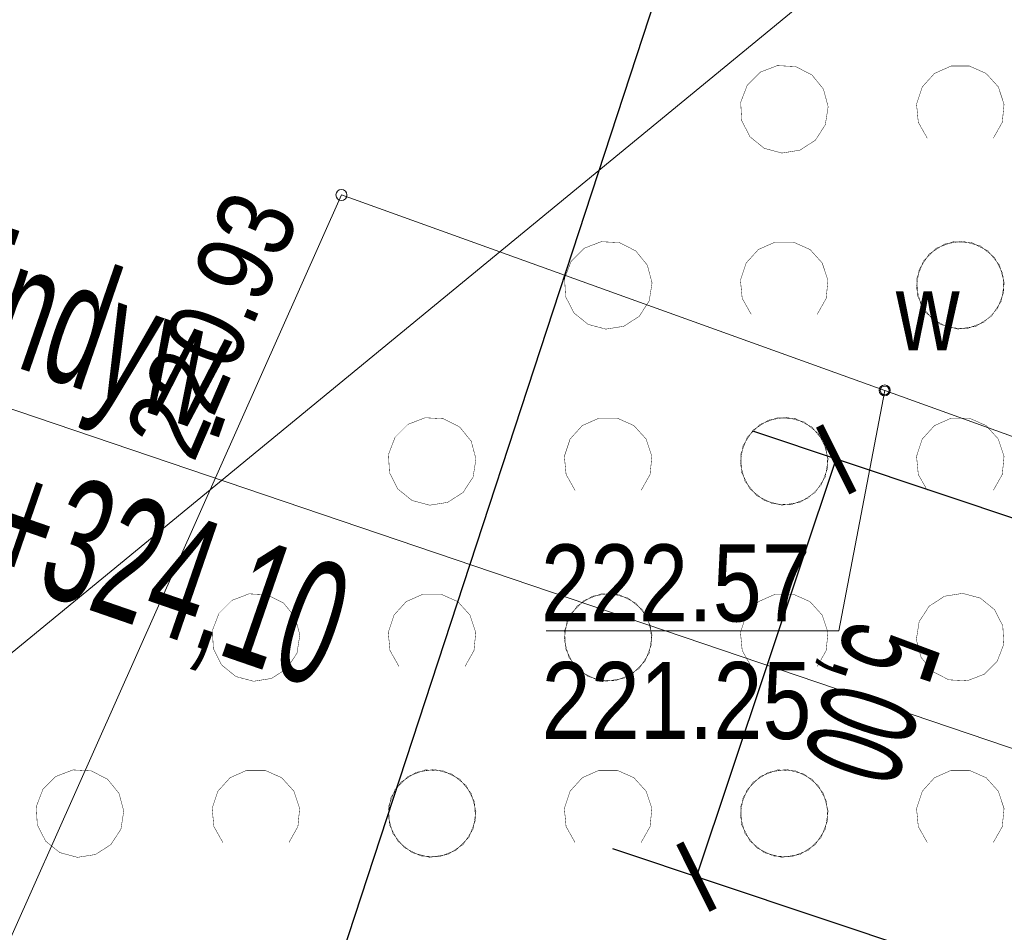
# Model space of a CAD drawing. Header units: metres. Extents: x 6599773 to 13199707, y 5688499 to 11377233.
# Tile 20 of 256: x 6599839 to 6599850, y 5688581 to 5688592. Entities that reach past the tile are written whole.
import ezdxf
from ezdxf.enums import TextEntityAlignment as Align

# ---------------------------------------------------------------- set-up
doc = ezdxf.new("R2010")
doc.units = ezdxf.units.M
doc.header["$MEASUREMENT"] = 0
doc.linetypes.add('1', pattern=[0])
doc.linetypes.add('UPW', pattern=[0])
doc.layers.get('0').update_dxf_attribs({"linetype": 'CONTINUOUS', "lineweight": 5})
doc.layers.get('Defpoints').update_dxf_attribs({"linetype": 'CONTINUOUS', "lineweight": 9})
for name, color, linetype, lineweight in [('_kolor chodnik', 50, '1', 0), ('_kolor zjazdy kostka', 7, '1', 0), ('_kolor ścieżka', 10, '1', 0), ('_opis zjazdy', 7, '1', 18), ('_opiszjazd', 7, '1', 20), ('AS_protokoly_graniczne', 140, 'CONTINUOUS', 30), ('OTZ_L_1', 7, 'CONTINUOUS', 5), ('UWWOA_T_2', 5, 'CONTINUOUS', 9), ('UWWOA_T_7', 5, 'CONTINUOUS', 9), ('UWWOC_T_0', 5, 'CONTINUOUS', 9), ('UWWPM_L_0', 5, 'UPW', 9)]:
    doc.layers.add(name, color=color, linetype=linetype, lineweight=lineweight)
doc.layers.add('_kolor jezdnia', color=7, linetype='1', lineweight=0, true_color=0x00dbdb)
doc.styles.add('opis', font='ARIALN.TTF', dxfattribs={"width": 0.7, "height": 1.1})
doc.styles.add('opis drzewa', font='ARIALN.TTF', dxfattribs={"width": 0.7, "height": 1.6})
doc.styles.add('STYL_ARIAL', font='ARIALN.TTF', dxfattribs={"width": 0.75, "oblique": 0.1})
doc.dimstyles.new('opi', dxfattribs={"dimtxt": 1.1, "dimasz": 0.6, "dimexe": 1, "dimexo": 1, "dimgap": 0.5, "dimtad": 1, "dimzin": 1, "dimtxsty": 'opis', "dimblk": 'ARCHTICK', "dimcen": 2.5, "dimadec": 3, "dimazin": 0, "dimtfac": 1, "dimtmove": 0, "dimatfit": 3, "dimfxl": 1, "dimarcsym": 0})
pattern_1 = [(45, (0, 0), (-0.1767766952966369, 0.1767766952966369), []), (135, (0, 0), (-0.1767766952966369, -0.1767766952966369), [])]

# ---------------------------------------------------------------- blocks, each defined once
blk = doc.blocks.new('_ArchTick')
at = {"color": 0, "linetype": 'ByBlock', "const_width": 0.15}
blk.add_lwpolyline([(-0.5, -0.5), (0.5, 0.5)], dxfattribs=at)
blk = doc.blocks.new('*D332')
at = {"layer": '_opis zjazdy', "color": 0, "lineweight": -2, "transparency": 16777216}
for p, q in [((6599851.097264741, 5688585.745496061), (6599847.60088286, 5688586.915804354)), ((6599846.962116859, 5688581.8569529), (6599848.549170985, 5688586.59839353)), ((6599849.510210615, 5688581.004055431), (6599846.013828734, 5688582.174363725))]:
    blk.add_line(p, q, dxfattribs=at)
at = {"layer": 'Defpoints', "color": 0, "transparency": 16777216}
for p in [(6599848.549170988, 5688586.598393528), (6599852.045552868, 5688585.428085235), (6599850.458498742, 5688580.686644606)]:
    blk.add_point(p, dxfattribs=at)
at = {"layer": '_opis zjazdy', "color": 0, "lineweight": -2, "transparency": 16777216, "xscale": 0.6, "yscale": 0.6, "zscale": 0.6}
for p, rotation in [((6599848.549170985, 5688586.59839353), 71.49358539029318), ((6599846.962116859, 5688581.8569529), 251.4935853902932)]:
    blk.add_blockref('_ArchTick', p, dxfattribs=dict(at, rotation=rotation))
at = {"layer": '_opis zjazdy', "color": 0, "transparency": 16777216, "insert": (6599848.856654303, 5688583.859143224), "char_height": 1.1, "attachment_point": 5, "rotation": 251.49358539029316, "style": 'opis'}
blk.add_mtext('5,00', dxfattribs=at)
blk = doc.blocks.new('621')
at = {"color": 0}
blk.add_circle((0, 0), 0.05, dxfattribs=at)
blk = doc.blocks.new('UGW')
at = {"linetype": 'Continuous'}
blk.add_circle((0, 0), 0.0625, dxfattribs=at)
blk = doc.blocks.new('2_OTZK')
at = {"color": 7, "const_width": 0.005000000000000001}
for points in [[(-0.6431084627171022, 0.6411612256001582), (-0.8175084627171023, 0.5279612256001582), (-1.022908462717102, 0.4954612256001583), (-1.223708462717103, 0.5492612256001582), (-1.385308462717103, 0.6800612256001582), (-1.479708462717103, 0.8653612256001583), (-1.490508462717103, 1.072961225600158), (-1.416008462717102, 1.267061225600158), (-1.269008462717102, 1.414061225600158), (-1.074908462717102, 1.488561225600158), (-0.8673084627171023, 1.477761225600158), (-0.6820084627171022, 1.383361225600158), (-0.5512084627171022, 1.221761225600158), (-0.4974084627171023, 1.020961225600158), (-0.5299084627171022, 0.8155612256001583), (-0.6431084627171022, 0.6411612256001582)], [(0.6282915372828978, 0.6640612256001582), (0.5264915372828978, 0.8442612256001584), (0.5063915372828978, 1.050261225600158), (0.5714915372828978, 1.246761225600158), (0.7104915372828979, 1.400161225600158), (0.8997915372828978, 1.483961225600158), (1.106791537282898, 1.483961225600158), (1.296091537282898, 1.400161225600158), (1.435091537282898, 1.246761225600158), (1.500191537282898, 1.050261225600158), (1.480091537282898, 0.8442612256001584), (1.378291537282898, 0.6640612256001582)], [(-1.372308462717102, -1.335238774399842), (-1.473808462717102, -1.154938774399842), (-1.493508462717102, -0.9491387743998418), (-1.428308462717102, -0.7528387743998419), (-1.289208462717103, -0.5997387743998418), (-1.100108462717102, -0.5160387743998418), (-0.8933084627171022, -0.5160387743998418), (-0.7042084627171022, -0.5997387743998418), (-0.5651084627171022, -0.7528387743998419), (-0.4999084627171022, -0.9491387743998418), (-0.5196084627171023, -1.154938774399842), (-0.6211084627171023, -1.335238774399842)], [(0.6496915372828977, -0.6516387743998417), (0.8240915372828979, -0.5384387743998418), (1.029491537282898, -0.5059387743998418), (1.230291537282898, -0.5597387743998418), (1.391891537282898, -0.6905387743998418), (1.486291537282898, -0.8758387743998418), (1.497091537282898, -1.083438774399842), (1.422591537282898, -1.277538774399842), (1.275591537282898, -1.424538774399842), (1.081491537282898, -1.499038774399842), (0.8738915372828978, -1.488238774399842), (0.6885915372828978, -1.393838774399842), (0.5577915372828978, -1.232238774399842), (0.5039915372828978, -1.031438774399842), (0.5364915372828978, -0.8260387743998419), (0.6496915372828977, -0.6516387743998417)]]:
    blk.add_lwpolyline(points, dxfattribs=at)

msp = doc.modelspace()

# ---------------------------------------------------------------- hatches: boundary and pattern name
at = {"layer": '_kolor chodnik'}
h = msp.add_hatch(dxfattribs=at)
h.set_pattern_fill('ANSI37', color=256, scale=2)
h.set_pattern_definition(pattern_1)
h.paths.add_polyline_path([(6599849.938171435, 5688542.085872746), (6599852.232147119, 5688548.938742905), (6599853.573135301, 5688548.489851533), (6599853.827082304, 5688549.248475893), (6599851.793849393, 5688549.929093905), (6599849.895278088, 5688548.982823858), (6599847.823506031, 5688542.793750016)])
edge = h.paths.add_edge_path()
edge.add_line((6600018.106075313, 5689087.454911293), (6600022.42781917, 5689091.229234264))
edge.add_line((6600022.42781917, 5689091.229234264), (6600020.233254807, 5689093.742094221))
edge.add_line((6600020.233254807, 5689093.742094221), (6600017.159471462, 5689091.057656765))
edge.add_arc((6600023.275194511, 5689085.3851404), 8.341433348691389, 137.1531559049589, 148.8016577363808)
edge.add_line((6600016.140105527, 5689089.706021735), (6600018.106075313, 5689087.454911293))
h.paths.add_polyline_path([(6600038.501784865, 5689187.592294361), (6600037.906968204, 5689187.700586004), (6600037.63829624, 5689186.224843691), (6600038.240083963, 5689186.115282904)])
h.paths.add_polyline_path([(6600069.098302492, 5689360.276020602), (6600068.321239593, 5689360.413462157), (6600068.064048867, 5689358.936495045), (6600068.836639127, 5689358.799546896)])
h.paths.add_polyline_path([(6600082.393785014, 5689362.950258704), (6600082.941124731, 5689366.103121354), (6600081.481377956, 5689366.361351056), (6600080.923159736, 5689363.210828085)])
h.paths.add_polyline_path([(6600074.022236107, 5689388.065861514), (6600072.983907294, 5689388.249860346), (6600072.723374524, 5689386.77253894), (6600073.760538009, 5689386.588865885)])
h.paths.add_polyline_path([(6600105.613104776, 5689486.405659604), (6600106.749499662, 5689489.711933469), (6600105.298891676, 5689490.233346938), (6600104.143487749, 5689486.917306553)], flags=17)
h.paths.add_polyline_path([(6600132.519778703, 5689678.737346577), (6600131.761827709, 5689678.896110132), (6600131.444670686, 5689677.429261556), (6600132.212256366, 5689677.269208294)])
h.paths.add_polyline_path([(6600156.649397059, 5689798.7449027), (6600156.48800471, 5689797.958860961), (6600157.450195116, 5689797.757316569), (6600157.615023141, 5689798.542205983)])
h.paths.add_polyline_path([(6600189.055358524, 5689948.643107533), (6600187.902868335, 5689948.884512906), (6600187.600024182, 5689947.417400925), (6600188.748131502, 5689947.176379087)])
edge = h.paths.add_edge_path()
edge.add_line((6600204.459383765, 5690032.969035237), (6600204.153258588, 5690031.227801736))
edge.add_arc((6600202.328347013, 5690027.299936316), 4.331100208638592, 41.85300125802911, 65.08011549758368, ccw=False)
edge.add_arc((6600032.90393149, 5690051.979071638), 174.020003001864, 352.8070218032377, 353.495463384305)
edge.add_arc((6600202.372679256, 5690027.343587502), 5.999999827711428, 55.12102442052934, 69.64815978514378)
edge = h.paths.add_edge_path()
edge.add_line((6600205.046027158, 5690040.265402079), (6600204.972740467, 5690038.483452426))
edge.add_arc((6600203.986269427, 5690044.401803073), 5.999999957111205, 279.4630688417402, 294.9140560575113)
edge.add_line((6600206.513819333, 5690038.960158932), (6600206.607027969, 5690041.030672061))
edge.add_arc((6600203.986269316, 5690044.401803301), 4.270000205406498, 284.3702444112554, 307.86193139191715, ccw=False)
edge = h.paths.add_edge_path()
edge.add_arc((6600203.547470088, 5690044.558759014), 6.446878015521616, 324.4350091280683, 356.2013368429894, ccw=False)
edge.add_arc((6600203.986269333, 5690044.401803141), 6.00000007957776, 323.2169970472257, 357.4193489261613)
h.paths.add_polyline_path([(6600208.910055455, 5690121.713696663), (6600208.146285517, 5690121.748120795), (6600207.125602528, 5690121.794124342), (6600209.971605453, 5690121.665851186)])
edge = h.paths.add_edge_path()
edge.add_line((6600238.769818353, 5690481.648294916), (6600240.338176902, 5690490.873746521))
edge.add_line((6600240.338176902, 5690490.873746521), (6600241.251295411, 5690510.829461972))
edge.add_line((6600241.251295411, 5690510.829461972), (6600239.524022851, 5690510.928942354))
edge.add_line((6600239.524022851, 5690510.928942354), (6600238.633343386, 5690491.167757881))
edge.add_line((6600238.633343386, 5690491.167757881), (6600234.579716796, 5690467.661262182))
edge.add_line((6600234.579716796, 5690467.661262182), (6600234.449796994, 5690464.966873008))
edge.add_arc((6600242.443669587, 5690464.607462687), 8.00194818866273, 177.4256738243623, 268.2543056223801)
edge.add_line((6600242.199903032, 5690456.609228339), (6600242.216657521, 5690457.359274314))
edge.add_line((6600242.216657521, 5690457.359274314), (6600242.305257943, 5690458.836738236))
edge.add_arc((6600242.444504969, 5690464.607952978), 5.772894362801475, 177.0298084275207, 268.6178439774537, ccw=False)
edge.add_line((6600236.679365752, 5690464.907083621), (6600236.951876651, 5690470.95443634))
edge.add_line((6600236.951876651, 5690470.95443634), (6600238.150786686, 5690478.210832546))
edge.add_line((6600238.150786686, 5690478.210832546), (6600238.769818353, 5690481.648294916))
h.paths.add_polyline_path([(6600238.769818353, 5690481.648294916), (6600238.150786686, 5690478.210832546), (6600239.670056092, 5690477.930590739), (6600240.266710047, 5690481.376366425)], flags=17)
edge = h.paths.add_edge_path()
edge.add_line((6600223.366500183, 5690460.339976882), (6600223.276803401, 5690457.948865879))
edge.add_arc((6600221.105749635, 5690465.64864014), 7.999999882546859, 285.7465040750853, 299.8464885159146)
edge.add_line((6600225.08717264, 5690458.709744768), (6600225.240084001, 5690461.623695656))
edge.add_arc((6600221.105749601, 5690465.648640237), 5.769999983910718, 293.06724420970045, 315.7681070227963, ccw=False)
edge = h.paths.add_edge_path()
edge.add_arc((6600220.025145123, 5690444.676291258), 5.77000016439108, 37.996647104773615, 59.94382588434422, ccw=False)
edge.add_line((6600224.572175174, 5690448.22839199), (6600224.817793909, 5690451.081798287))
edge.add_arc((6600220.025145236, 5690444.676291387), 7.999999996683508, 53.19588653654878, 68.15166733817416)
edge.add_line((6600223.00235276, 5690452.101669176), (6600222.91504296, 5690449.670427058))
edge = h.paths.add_edge_path()
edge.add_arc((6600221.105749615, 5690465.648640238), 7.999999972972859, 328.0222308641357, 357.0132597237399)
edge.add_line((6600229.094882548, 5690465.23180147), (6600229.218816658, 5690467.593604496))
edge.add_line((6600229.218816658, 5690467.593604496), (6600228.218919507, 5690467.645774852))
edge.add_line((6600228.218919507, 5690467.645774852), (6600227.891778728, 5690461.411918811))
h.paths.add_polyline_path([(6600200.980142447, 5690012.236744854), (6600202.31727834, 5690011.956662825), (6600202.522293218, 5690012.935421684), (6600201.182321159, 5690013.216097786)])
h.paths.add_polyline_path([(6600196.457878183, 5689983.98337835), (6600195.202332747, 5689984.246370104), (6600194.899091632, 5689982.777335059), (6600196.150355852, 5689982.515240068)])
edge = h.paths.add_edge_path()
edge.add_line((6600112.305909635, 5689517.99101877), (6600112.691041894, 5689519.807934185))
edge.add_line((6600112.691041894, 5689519.807934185), (6600113.245521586, 5689522.423769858))
edge.add_line((6600113.245521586, 5689522.423769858), (6600111.553124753, 5689522.782507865))
edge.add_line((6600111.553124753, 5689522.782507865), (6600107.405864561, 5689503.217226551))
edge.add_line((6600107.405864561, 5689503.217226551), (6600099.494506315, 5689480.361667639))
edge.add_line((6600099.494506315, 5689480.361667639), (6600099.182814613, 5689478.891218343))
edge.add_arc((6600107.008997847, 5689477.232359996), 8.000059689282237, 168.0325629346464, 257.7529108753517)
edge.add_line((6600105.311960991, 5689469.414366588), (6600105.784990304, 5689471.593619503))
edge.add_arc((6600107.008927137, 5689477.232314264), 5.769999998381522, 168.0321375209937, 257.7533362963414, ccw=False)
edge.add_line((6600101.364343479, 5689478.42879883), (6600101.647245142, 5689479.76342708))
edge.add_line((6600101.647245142, 5689479.76342708), (6600104.143487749, 5689486.917306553))
edge.add_line((6600104.143487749, 5689486.917306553), (6600105.298891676, 5689490.233346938))
edge.add_line((6600105.298891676, 5689490.233346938), (6600108.240043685, 5689498.809726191))
edge.add_line((6600108.240043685, 5689498.809726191), (6600112.305909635, 5689517.99101877))
h.paths.add_polyline_path([(6600136.009573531, 5689645.499114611), (6600138.333647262, 5689645.012304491), (6600138.661671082, 5689646.578318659), (6600134.869459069, 5689647.372651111)])
at = {"layer": '_kolor jezdnia'}
h = msp.add_hatch(dxfattribs=at)
h.set_pattern_fill('ANSI37', color=256, scale=2.2)
h.set_pattern_definition([(311.9999999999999, (0, 0), (0.2043648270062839, 0.1840109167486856), []), (41.99999999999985, (0, 0), (-0.1840109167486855, 0.2043648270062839), [])])
edge = h.paths.add_edge_path()
edge.add_line((6599833.066047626, 5688539.933393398), (6599850.649511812, 5688527.983462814))
edge.add_arc((6599857.337592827, 5688536.653968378), 10.95025544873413, 169.5012687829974, 232.3548431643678, ccw=False)
edge.add_arc((6599858.085851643, 5688536.618142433), 11.69295282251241, 162.2507788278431, 169.9967502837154, ccw=False)
edge.add_line((6599846.949484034, 5688540.182754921), (6599847.823506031, 5688542.793750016))
edge.add_line((6599847.823506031, 5688542.793750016), (6599849.895278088, 5688548.982823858))
edge.add_line((6599849.895278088, 5688548.982823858), (6599852.434748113, 5688556.56906746))
edge.add_line((6599852.434748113, 5688556.56906746), (6599928.48625871, 5688783.760284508))
edge.add_line((6599928.48625871, 5688783.760284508), (6599931.025728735, 5688791.34652811))
edge.add_line((6599931.025728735, 5688791.34652811), (6599996.657773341, 5688987.411326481))
edge.add_line((6599996.657773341, 5688987.411326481), (6599999.197243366, 5688994.997570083))
edge.add_line((6599999.197243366, 5688994.997570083), (6600021.930100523, 5689062.908193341))
edge.add_line((6600021.930100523, 5689062.908193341), (6600017.620224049, 5689067.371531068))
edge.add_line((6600017.620224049, 5689067.371531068), (6600016.714558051, 5689064.654078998))
edge.add_line((6600016.714558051, 5689064.654078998), (6600012.423620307, 5689051.835617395))
edge.add_line((6600012.423620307, 5689051.835617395), (6600009.884150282, 5689044.249373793))
edge.add_line((6600009.884150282, 5689044.249373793), (6599977.53516164, 5688947.612159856))
edge.add_line((6599977.53516164, 5688947.612159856), (6599974.995691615, 5688940.025916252))
edge.add_line((6599974.995691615, 5688940.025916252), (6599942.096912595, 5688841.746295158))
edge.add_line((6599942.096912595, 5688841.746295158), (6599939.557442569, 5688834.160051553))
edge.add_line((6599939.557442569, 5688834.160051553), (6599882.679288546, 5688664.246042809))
edge.add_line((6599882.679288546, 5688664.246042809), (6599880.139818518, 5688656.659799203))
edge.add_line((6599880.139818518, 5688656.659799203), (6599852.464543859, 5688573.984527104))
edge.add_line((6599852.464543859, 5688573.984527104), (6599842.470137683, 5688544.127903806))
edge.add_arc((6599835.706422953, 5688546.652910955), 7.219660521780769, 248.54809133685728, 339.52856074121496, ccw=False)
h.paths.add_polyline_path([(6600044.653202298, 5689172.271628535), (6600046.276244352, 5689181.431901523), (6600047.759199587, 5689189.801539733), (6600051.0603021, 5689208.432603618), (6600052.368792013, 5689215.817578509), (6600054.808584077, 5689229.587499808), (6600056.11707399, 5689236.972474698), (6600057.346666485, 5689243.912161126), (6600058.655146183, 5689251.297078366), (6600058.831439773, 5689252.292060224), (6600060.098987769, 5689259.445963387), (6600060.139929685, 5689259.677035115), (6600061.407468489, 5689266.830886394), (6600072.329030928, 5689328.470998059), (6600073.637511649, 5689335.855921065), (6600077.337304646, 5689356.73715072), (6600078.820259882, 5689365.106788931), (6600081.142794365, 5689378.214921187), (6600082.53851694, 5689386.092227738), (6600095.187867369, 5689457.483787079), (6600091.082877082, 5689465.8405575), (6600089.043088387, 5689454.328211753), (6600087.870641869, 5689447.711051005), (6600087.560133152, 5689445.958573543), (6600086.562151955, 5689440.326076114), (6600082.433200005, 5689417.022719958), (6600080.95024477, 5689408.65308175), (6600077.202698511, 5689387.502337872), (6600075.719743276, 5689379.132699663), (6600073.469199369, 5689366.430874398), (6600071.986244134, 5689358.061236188), (6600069.986864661, 5689346.776955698), (6600068.591142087, 5689338.899649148), (6600065.559290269, 5689321.78820693), (6600064.163567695, 5689313.91090038), (6600059.719426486, 5689288.828650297), (6600058.323703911, 5689280.951343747), (6600057.563846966, 5689276.662793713), (6600056.168124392, 5689268.785487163), (6600054.804920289, 5689261.091711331), (6600053.409197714, 5689253.214404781), (6600053.264817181, 5689252.399536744), (6600051.869094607, 5689244.522230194), (6600051.183555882, 5689240.653124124), (6600049.787833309, 5689232.775817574), (6600046.593849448, 5689214.749319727), (6600045.198126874, 5689206.872013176), (6600044.41754409, 5689202.466488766), (6600042.934588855, 5689194.096850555), (6600036.429952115, 5689157.38538759), (6600034.94699688, 5689149.01574938), (6600030.579776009, 5689124.367629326), (6600027.529365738, 5689107.151445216), (6600024.895072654, 5689094.014582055), (6600030.583685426, 5689094.264316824), (6600032.945013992, 5689106.191885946), (6600043.170247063, 5689163.901990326)])
edge = h.paths.add_edge_path()
edge.add_line((6600111.106812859, 5689535.144351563), (6600111.256844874, 5689535.85214863))
edge.add_line((6600111.256844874, 5689535.85214863), (6600112.915748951, 5689543.678261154))
edge.add_line((6600112.915748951, 5689543.678261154), (6600117.304772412, 5689564.384094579))
edge.add_line((6600117.304772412, 5689564.384094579), (6600119.067357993, 5689572.699339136))
edge.add_line((6600119.067357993, 5689572.699339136), (6600120.087667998, 5689577.512794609))
edge.add_line((6600120.087667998, 5689577.512794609), (6600121.64289057, 5689584.849775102))
edge.add_line((6600121.64289057, 5689584.849775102), (6600128.436769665, 5689616.900852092))
edge.add_line((6600128.436769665, 5689616.900852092), (6600129.991992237, 5689624.237832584))
edge.add_line((6600129.991992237, 5689624.237832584), (6600132.660554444, 5689636.827148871))
edge.add_line((6600132.660554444, 5689636.827148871), (6600133.208838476, 5689639.444704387))
edge.add_line((6600133.208838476, 5689639.444704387), (6600134.848957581, 5689647.274775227))
edge.add_line((6600134.848957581, 5689647.274775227), (6600138.97649476, 5689666.979995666))
edge.add_line((6600138.97649476, 5689666.979995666), (6600140.51410642, 5689674.320687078))
edge.add_line((6600140.51410642, 5689674.320687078), (6600145.209128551, 5689696.735129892))
edge.add_line((6600145.209128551, 5689696.735129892), (6600146.746740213, 5689704.075821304))
edge.add_line((6600146.746740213, 5689704.075821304), (6600151.462308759, 5689726.588354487))
edge.add_line((6600151.462308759, 5689726.588354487), (6600152.999920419, 5689733.929045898))
edge.add_line((6600152.999920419, 5689733.929045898), (6600155.244070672, 5689744.642813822))
edge.add_line((6600155.244070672, 5689744.642813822), (6600156.781682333, 5689751.983505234))
edge.add_line((6600156.781682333, 5689751.983505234), (6600161.635515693, 5689775.156126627))
edge.add_line((6600161.635515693, 5689775.156126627), (6600163.378142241, 5689783.475576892))
edge.add_line((6600163.378142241, 5689783.475576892), (6600163.850769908, 5689785.731942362))
edge.add_line((6600163.850769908, 5689785.731942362), (6600167.028500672, 5689800.90270461))
edge.add_line((6600167.028500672, 5689800.90270461), (6600179.490888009, 5689860.399222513))
edge.add_line((6600179.490888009, 5689860.399222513), (6600181.233514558, 5689868.718672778))
edge.add_line((6600181.233514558, 5689868.718672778), (6600181.84713393, 5689871.648144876))
edge.add_line((6600181.84713393, 5689871.648144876), (6600183.38474559, 5689878.988836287))
edge.add_line((6600183.38474559, 5689878.988836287), (6600184.935818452, 5689886.393792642))
edge.add_line((6600184.935818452, 5689886.393792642), (6600186.575937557, 5689894.223863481))
edge.add_line((6600186.575937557, 5689894.223863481), (6600194.051338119, 5689929.912074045))
edge.add_line((6600194.051338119, 5689929.912074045), (6600195.691457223, 5689937.742144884))
edge.add_line((6600195.691457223, 5689937.742144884), (6600202.915799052, 5689972.231779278))
edge.add_line((6600202.915799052, 5689972.231779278), (6600204.555918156, 5689980.061850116))
edge.add_line((6600204.555918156, 5689980.061850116), (6600206.062781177, 5689987.255744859))
edge.add_line((6600206.062781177, 5689987.255744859), (6600207.702900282, 5689995.085815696))
edge.add_line((6600207.702900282, 5689995.085815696), (6600210.232559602, 5690007.162628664))
edge.add_line((6600210.232559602, 5690007.162628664), (6600211.694938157, 5690014.144150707))
edge.add_arc((6600028.177652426, 5690052.584442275), 187.5000004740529, 348.1696294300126, 357.4195276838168)
edge.add_line((6600215.487522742, 5690044.142720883), (6600208.310270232, 5690026.480446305))
edge.add_arc((6600032.903933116, 5690051.97907145), 177.2500013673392, 348.1696294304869, 351.7289130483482, ccw=False)
edge.add_line((6600206.38894146, 5690015.640182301), (6600205.966941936, 5690013.625519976))
edge.add_line((6600205.966941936, 5690013.625519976), (6600204.326822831, 5690005.795449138))
edge.add_line((6600204.326822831, 5690005.795449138), (6600197.076961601, 5689971.183982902))
edge.add_line((6600197.076961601, 5689971.183982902), (6600195.334335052, 5689962.864532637))
edge.add_line((6600195.334335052, 5689962.864532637), (6600193.44722506, 5689953.855305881))
edge.add_line((6600193.44722506, 5689953.855305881), (6600191.909227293, 5689946.512771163))
edge.add_line((6600191.909227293, 5689946.512771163), (6600185.49684423, 5689915.899498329))
edge.add_line((6600185.49684423, 5689915.899498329), (6600183.856521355, 5689908.068454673))
edge.add_line((6600183.856521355, 5689908.068454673), (6600182.066605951, 5689899.523243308))
edge.add_line((6600182.066605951, 5689899.523243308), (6600180.32407057, 5689891.204228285))
edge.add_line((6600180.32407057, 5689891.204228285), (6600174.320344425, 5689862.541919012))
edge.add_line((6600174.320344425, 5689862.541919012), (6600172.577809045, 5689854.222903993))
edge.add_line((6600172.577809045, 5689854.222903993), (6600163.663810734, 5689811.666703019))
edge.add_line((6600163.663810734, 5689811.666703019), (6600162.023782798, 5689803.837067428))
edge.add_line((6600162.023782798, 5689803.837067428), (6600160.924220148, 5689798.587659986))
edge.add_line((6600160.924220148, 5689798.587659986), (6600159.279208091, 5689790.734229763))
edge.add_line((6600159.279208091, 5689790.734229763), (6600157.107250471, 5689780.365115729))
edge.add_line((6600157.107250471, 5689780.365115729), (6600155.462238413, 5689772.511685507))
edge.add_line((6600155.462238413, 5689772.511685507), (6600153.380318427, 5689762.572418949))
edge.add_line((6600153.380318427, 5689762.572418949), (6600151.735124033, 5689754.718118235))
edge.add_line((6600151.735124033, 5689754.718118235), (6600148.586504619, 5689739.686336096))
edge.add_line((6600148.586504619, 5689739.686336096), (6600146.885007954, 5689731.563243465))
edge.add_line((6600146.885007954, 5689731.563243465), (6600141.75088822, 5689707.052510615))
edge.add_line((6600141.75088822, 5689707.052510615), (6600140.110896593, 5689699.223048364))
edge.add_line((6600140.110896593, 5689699.223048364), (6600133.483561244, 5689667.583574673))
edge.add_line((6600133.483561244, 5689667.583574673), (6600131.860394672, 5689659.834436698))
edge.add_line((6600131.860394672, 5689659.834436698), (6600131.740984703, 5689659.26436315))
edge.add_line((6600131.740984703, 5689659.26436315), (6600130.117814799, 5689651.515209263))
edge.add_line((6600130.117814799, 5689651.515209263), (6600127.278733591, 5689637.961189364))
edge.add_line((6600127.278733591, 5689637.961189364), (6600126.924568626, 5689636.290366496))
edge.add_line((6600126.924568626, 5689636.290366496), (6600125.166244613, 5689627.995226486))
edge.add_line((6600125.166244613, 5689627.995226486), (6600118.009503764, 5689594.232298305))
edge.add_line((6600118.009503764, 5689594.232298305), (6600116.251179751, 5689585.937158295))
edge.add_line((6600116.251179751, 5689585.937158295), (6600113.665314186, 5689573.737975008))
edge.add_line((6600113.665314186, 5689573.737975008), (6600111.898534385, 5689565.402943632))
edge.add_line((6600111.898534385, 5689565.402943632), (6600104.889982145, 5689532.33911599))
edge.add_line((6600104.889982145, 5689532.33911599), (6600103.226635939, 5689524.492047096))
edge.add_line((6600103.226635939, 5689524.492047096), (6600096.623876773, 5689493.342605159))
edge.add_line((6600096.623876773, 5689493.342605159), (6600094.968986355, 5689485.53542763))
edge.add_line((6600094.968986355, 5689485.53542763), (6600094.300101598, 5689482.379870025))
edge.add_line((6600094.300101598, 5689482.379870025), (6600099.182814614, 5689478.891218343))
edge.add_line((6600099.182814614, 5689478.891218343), (6600099.494506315, 5689480.361667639))
edge.add_line((6600099.494506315, 5689480.361667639), (6600111.106812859, 5689535.144351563))
edge = h.paths.add_edge_path()
edge.add_arc((6600239.213891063, 5690851.4003676), 10.0000000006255, -2.8342403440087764, 76.13703556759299, ccw=False)
edge.add_line((6600249.201658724, 5690850.905901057), (6600249.082723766, 5690848.503524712))
edge.add_line((6600249.082723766, 5690848.503524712), (6600247.016487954, 5690806.767468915))
edge.add_line((6600247.016487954, 5690806.767468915), (6600246.092398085, 5690789.152178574))
edge.add_line((6600246.092398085, 5690789.152178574), (6600233.768116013, 5690572.015170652))
edge.add_line((6600233.768116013, 5690572.015170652), (6600228.959056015, 5690465.29620206))
edge.add_line((6600228.959056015, 5690465.29620206), (6600234.588724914, 5690465.017134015))
edge.add_line((6600234.588724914, 5690465.017134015), (6600239.26254019, 5690571.767576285))
edge.add_line((6600239.26254019, 5690571.767576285), (6600252.505038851, 5690806.400146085))
edge.add_line((6600252.505038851, 5690806.400146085), (6600254.569211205, 5690848.094521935))
edge.add_arc((6600262.559425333, 5690847.6989487), 7.999999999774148, 76.13703557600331, 177.1657596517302, ccw=False)
edge.add_line((6600264.476229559, 5690855.465921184), (6600241.609896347, 5690861.109083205))
edge = h.paths.add_edge_path()
edge.add_line((6600250.031475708, 5690451.625307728), (6600250.231741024, 5690455.772579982))
edge.add_line((6600250.231741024, 5690455.772579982), (6600246.257763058, 5690456.417303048))
edge.add_line((6600246.257763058, 5690456.417303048), (6600242.171761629, 5690456.61060902))
edge.add_arc((6600242.563100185, 5690464.586983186), 7.985968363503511, 176.9123644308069, 267.1911945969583, ccw=False)
edge.add_line((6600234.588724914, 5690465.017134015), (6600228.959056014, 5690465.29620206))
edge.add_arc((6600220.965133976, 5690465.657286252), 8.002072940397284, 267.8289300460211, 357.413716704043, ccw=False)
edge.add_line((6600220.661989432, 5690457.660957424), (6600212.406915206, 5690458.119572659))
edge.add_line((6600212.406915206, 5690458.119572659), (6600208.431872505, 5690457.817501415))
edge.add_line((6600208.431872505, 5690457.817501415), (6600208.233912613, 5690454.548331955))
edge.add_line((6600208.233912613, 5690454.548331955), (6600212.129565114, 5690453.127270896))
edge.add_line((6600212.129565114, 5690453.127270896), (6600218.640548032, 5690452.76554962))
edge.add_line((6600218.640548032, 5690452.76554962), (6600216.486747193, 5690452.885205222))
edge.add_line((6600216.486747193, 5690452.885205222), (6600220.46890539, 5690452.663974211))
edge.add_arc((6600220.025145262, 5690444.676291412), 7.999999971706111, -0.3386579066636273, 86.8201700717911, ccw=False)
edge.add_line((6600228.025005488, 5690444.629006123), (6600227.803602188, 5690439.649256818))
edge.add_line((6600227.803602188, 5690439.649256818), (6600226.885525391, 5690435.936828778))
edge.add_line((6600226.885525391, 5690435.936828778), (6600225.534849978, 5690405.967249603))
edge.add_line((6600225.534849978, 5690405.967249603), (6600226.115199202, 5690402.187514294))
edge.add_line((6600226.115199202, 5690402.187514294), (6600213.445139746, 5690121.008786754))
edge.add_line((6600213.445139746, 5690121.008786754), (6600213.352800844, 5690118.960058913))
edge.add_line((6600213.352800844, 5690118.960058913), (6600209.980184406, 5690044.131649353))
edge.add_arc((6600203.986269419, 5690044.401803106), 5.999999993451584, 257.4162346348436, 357.41934921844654, ccw=False)
edge.add_line((6600202.679069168, 5690038.545931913), (6600201.589735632, 5690033.666039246))
edge.add_line((6600201.589735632, 5690033.666039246), (6600203.67987942, 5690033.199458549))
edge.add_arc((6600202.372679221, 5690027.343587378), 5.999999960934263, -8.27108729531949, 77.41623506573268, ccw=False)
edge.add_line((6600208.310270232, 5690026.480446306), (6600215.487522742, 5690044.142720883))
edge.add_line((6600215.487522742, 5690044.142720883), (6600216.199687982, 5690059.944661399))
edge.add_line((6600216.199687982, 5690059.944661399), (6600216.537356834, 5690067.437056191))
edge.add_line((6600216.537356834, 5690067.437056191), (6600223.893528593, 5690230.66011469))
edge.add_line((6600223.893528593, 5690230.66011469), (6600224.231197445, 5690238.152509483))
edge.add_line((6600224.231197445, 5690238.152509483), (6600233.507835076, 5690443.987992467))
edge.add_arc((6600241.499722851, 5690443.627812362), 7.999999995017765, 87.29208981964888, 177.4195277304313, ccw=False)
edge.add_line((6600241.877677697, 5690451.618879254), (6600246.021541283, 5690451.422886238))
edge.add_line((6600246.021541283, 5690451.422886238), (6600246.427694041, 5690451.443388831))
edge.add_line((6600246.427694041, 5690451.443388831), (6600246.793970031, 5690451.461878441))
edge.add_line((6600246.793970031, 5690451.461878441), (6600250.031475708, 5690451.625307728))
edge = h.paths.add_edge_path()
edge.add_line((6600007.33756506, 5689086.20374581), (6600006.980466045, 5689080.740822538))
edge.add_line((6600006.980466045, 5689080.740822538), (6600007.229745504, 5689080.720859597))
edge.add_line((6600007.229745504, 5689080.720859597), (6600008.093335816, 5689080.601653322))
edge.add_line((6600008.093335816, 5689080.601653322), (6600008.702681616, 5689080.53831051))
edge.add_arc((6600008.140193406, 5689070.554142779), 9.999999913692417, -18.557800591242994, 86.77547804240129, ccw=False)
edge.add_line((6600017.620224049, 5689067.371531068), (6600021.930100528, 5689062.908193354))
edge.add_arc((6599734.83819726, 5689159.011261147), 302.7499967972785, 341.4922000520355, 343.8640860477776)
edge.add_arc((6600034.895369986, 5689072.315877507), 9.581213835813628, 98.63328270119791, 164.5273290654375, ccw=False)
edge.add_line((6600033.457137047, 5689081.788529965), (6600033.832640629, 5689081.798737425))
edge.add_line((6600033.832640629, 5689081.798737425), (6600034.422462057, 5689082.05700874))
edge.add_line((6600034.422462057, 5689082.05700874), (6600036.833623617, 5689082.139040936))
edge.add_line((6600036.833623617, 5689082.139040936), (6600036.730225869, 5689087.148851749))
edge.add_line((6600036.730225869, 5689087.148851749), (6600036.579860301, 5689087.134303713))
edge.add_arc((6600036.479565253, 5689093.136286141), 6.002820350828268, 169.1687651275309, 270.9573417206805, ccw=False)
edge.add_line((6600030.583685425, 5689094.264316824), (6600024.895072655, 5689094.014582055))
edge.add_arc((6600015.200558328, 5689096.162123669), 9.929528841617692, 271.0943432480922, 347.5094668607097, ccw=False)
edge.add_arc((6600014.909438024, 5689089.646776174), 3.446070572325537, 264.4236009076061, 278.0194998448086, ccw=False)
edge.add_line((6600014.574573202, 5689086.217014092), (6600014.299554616, 5689086.232508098))
edge.add_line((6600014.299554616, 5689086.232508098), (6600010.474232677, 5689086.448019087))
edge.add_line((6600010.474232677, 5689086.448019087), (6600007.33756506, 5689086.20374581))
edge = h.paths.add_edge_path()
edge.add_line((6600105.490725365, 5689463.953528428), (6600106.927559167, 5689464.047234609))
edge.add_line((6600106.927559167, 5689464.047234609), (6600107.835, 5689468.66))
edge.add_line((6600107.835, 5689468.66), (6600105.311960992, 5689469.414366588))
edge.add_arc((6600107.008997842, 5689477.232359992), 8.000059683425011, 168.0325628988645, 257.7529109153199, ccw=False)
edge.add_line((6600099.182814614, 5689478.891218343), (6600094.300101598, 5689482.379870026))
edge.add_arc((6600586.245114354, 5689378.10423892), 502.8750369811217, 168.032376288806, 169.9522165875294)
edge.add_line((6600091.082877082, 5689465.8405575), (6600095.187867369, 5689457.483787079))
edge.add_arc((6600103.06517392, 5689456.088064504), 8.000000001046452, 77.7533362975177, 169.9524553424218, ccw=False)
edge.add_line((6600104.762140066, 5689463.906012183), (6600105.490725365, 5689463.953528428))
at = {"layer": '_kolor zjazdy kostka'}
h = msp.add_hatch(dxfattribs=at)
h.set_pattern_fill('ANSI37', color=256, scale=2)
h.set_pattern_definition(pattern_1)
h.paths.add_polyline_path([(6600244.137440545, 5690813.934732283), (6600242.369522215, 5690814.022127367), (6600242.097568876, 5690808.528921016), (6600243.865482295, 5690808.44142671)])
h.paths.add_polyline_path([(6600247.012128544, 5690806.679412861), (6600247.44273645, 5690815.377295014), (6600247.393289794, 5690814.378518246), (6600247.113277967, 5690808.722537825)])
h.paths.add_polyline_path([(6600242.297085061, 5690788.088808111), (6600240.958726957, 5690788.155683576), (6600240.648818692, 5690782.664569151), (6600241.987258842, 5690782.599147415)])
h.paths.add_polyline_path([(6600245.558275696, 5690780.919298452), (6600246.037231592, 5690789.405686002), (6600244.985820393, 5690788.453468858), (6600244.612601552, 5690781.981345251)])
h.paths.add_polyline_path([(6600241.348405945, 5690723.711515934), (6600242.272017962, 5690722.691689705), (6600242.749709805, 5690731.155680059), (6600241.698138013, 5690730.203317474), (6600241.472690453, 5690726.27550499)])
h.paths.add_polyline_path([(6600225.772794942, 5690394.589141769), (6600224.731429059, 5690393.637598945), (6600224.461246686, 5690387.644646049), (6600225.412923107, 5690386.603142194)])
h.paths.add_polyline_path([(6600223.012390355, 5690333.280720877), (6600223.372595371, 5690341.272607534), (6600222.32835346, 5690340.318436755), (6600222.058239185, 5690334.324941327)])
h.paths.add_polyline_path([(6600215.496388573, 5690166.390602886), (6600215.856593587, 5690174.382489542), (6600214.812834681, 5690173.428760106), (6600214.542018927, 5690167.435062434)])
h.paths.add_polyline_path([(6600212.446537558, 5690121.053392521), (6600213.399499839, 5690120.010473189), (6600213.788744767, 5690128.503024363), (6600212.745135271, 5690127.54943145)])
h.paths.add_polyline_path([(6600209.977420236, 5690121.665589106), (6600210.225142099, 5690127.162117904), (6600207.346107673, 5690127.291879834), (6600207.119593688, 5690121.794395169)])
h.paths.add_polyline_path([(6600207.950178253, 5690070.725854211), (6600204.880846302, 5690070.828947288), (6600204.643784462, 5690065.333808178), (6600207.702521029, 5690065.204598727)])
h.paths.add_polyline_path([(6600200.981479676, 5690012.236464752), (6600199.969248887, 5690007.339980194), (6600201.282587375, 5690007.064882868), (6600202.31726072, 5690011.956666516)])
h.paths.add_polyline_path([(6600193.613960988, 5689970.406358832), (6600192.398010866, 5689970.660657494), (6600191.286205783, 5689965.274578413), (6600192.486379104, 5689965.023185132)])
h.paths.add_polyline_path([(6600189.061271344, 5689948.671423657), (6600189.984133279, 5689953.050774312), (6600188.818902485, 5689953.32186217), (6600187.908781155, 5689948.91282903)])
h.paths.add_polyline_path([(6600180.976201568, 5689915.317449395), (6600179.952861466, 5689910.421322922), (6600181.008474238, 5689910.200199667), (6600182.033843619, 5689915.09540201)])
h.paths.add_polyline_path([(6600176.508279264, 5689893.538690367), (6600177.476023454, 5689893.335973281), (6600178.603605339, 5689898.719146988), (6600177.636002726, 5689898.922290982)])
h.paths.add_polyline_path([(6600179.28182965, 5689859.401159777), (6600180.522246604, 5689860.211927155), (6600181.057490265, 5689860.561775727), (6600183.598022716, 5689860.029600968), (6600184.726606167, 5689865.412570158), (6600182.186324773, 5689865.943033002), (6600181.604764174, 5689866.832779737), (6600181.024456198, 5689867.720610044)])
h.paths.add_polyline_path([(6600160.20081012, 5689810.862606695), (6600159.232772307, 5689811.065842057), (6600158.207991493, 5689806.171529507), (6600159.17573568, 5689805.968812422)])
h.paths.add_polyline_path([(6600156.493917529, 5689797.987177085), (6600155.463416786, 5689793.068691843), (6600156.431160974, 5689792.865974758), (6600157.461419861, 5689797.784520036)])
edge = h.paths.add_edge_path()
edge.add_arc((6600173.111981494, 5689800.679690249), 5.999999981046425, 204.6731153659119, 239.5411154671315, ccw=False)
edge.add_arc((6600173.162096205, 5689800.685330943), 6.047914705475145, 168.3203586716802, 204.5234866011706, ccw=False)
edge.add_line((6600167.239404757, 5689801.909666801), (6600163.65166784, 5689784.781499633))
edge.add_arc((6600169.524220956, 5689783.551410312), 5.999999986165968, 139.2146049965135, 168.1696294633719, ccw=False)
edge.add_arc((6600169.524220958, 5689783.551410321), 5.999999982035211, 96.80962310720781, 139.2146050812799, ccw=False)
edge.add_line((6600168.81279652, 5689789.509083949), (6600170.070461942, 5689795.507731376))
h.paths.add_polyline_path([(6600163.526364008, 5689776.866746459), (6600166.051243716, 5689776.337874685), (6600167.179826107, 5689781.720838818), (6600164.653945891, 5689782.24992016), (6600163.941148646, 5689783.340449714), (6600163.493329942, 5689784.025580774), (6600161.750703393, 5689775.706130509), (6600162.438017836, 5689776.155376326)])
h.paths.add_polyline_path([(6600152.614191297, 5689774.643430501), (6600153.639138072, 5689779.536616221), (6600152.646757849, 5689779.74492896), (6600151.646447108, 5689774.846147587)])
h.paths.add_polyline_path([(6600150.121074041, 5689767.466820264), (6600148.177624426, 5689758.167954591), (6600149.115997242, 5689757.971390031), (6600151.066362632, 5689767.268392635)])
h.paths.add_polyline_path([(6600142.970741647, 5689739.332500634), (6600141.888449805, 5689734.142420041), (6600144.036614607, 5689733.695518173), (6600145.123068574, 5689738.882330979)])
h.paths.add_polyline_path([(6600136.256357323, 5689701.052153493), (6600137.154085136, 5689700.864096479), (6600138.287960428, 5689706.274871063), (6600137.38649247, 5689706.464182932)])
h.paths.add_polyline_path([(6600130.081494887, 5689667.099389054), (6600129.212847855, 5689667.281639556), (6600128.083282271, 5689661.898895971), (6600128.953953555, 5689661.716447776)])
h.paths.add_polyline_path([(6600128.397394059, 5689659.030340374), (6600127.554144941, 5689659.207226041), (6600126.493408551, 5689653.810049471), (6600127.269860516, 5689653.647397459)])
h.paths.add_polyline_path([(6600134.990411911, 5689640.633636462), (6600137.30714639, 5689640.148363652), (6600138.339560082, 5689645.040620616), (6600136.015486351, 5689645.500958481), (6600135.435178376, 5689646.388788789), (6600134.8548704, 5689647.276619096), (6600133.214751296, 5689639.446548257), (6600134.102581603, 5689640.026856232)])
h.paths.add_polyline_path([(6600122.164164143, 5689634.294831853), (6600121.024067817, 5689628.914244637), (6600122.015114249, 5689628.705875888), (6600123.155614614, 5689634.086346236)])
h.paths.add_polyline_path([(6600114.542075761, 5689593.450769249), (6600113.493359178, 5689593.398339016), (6600112.364315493, 5689588.045694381), (6600113.29076438, 5689587.547532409)])
h.paths.add_polyline_path([(6600110.194543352, 5689572.941097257), (6600109.207819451, 5689573.148880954), (6600108.06771793, 5689567.768269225), (6600109.050143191, 5689567.53521504)])
h.paths.add_polyline_path([(6600119.083213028, 5689565.540446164), (6600119.089125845, 5689565.542290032), (6600121.462438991, 5689565.065690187), (6600122.598093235, 5689570.447168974), (6600120.229622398, 5689570.949214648), (6600119.651446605, 5689571.8119627), (6600119.073270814, 5689572.72765526), (6600117.310757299, 5689564.412754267)])
h.paths.add_polyline_path([(6600101.698666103, 5689532.937884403), (6600100.730666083, 5689533.141679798), (6600099.694214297, 5689528.250234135), (6600100.669121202, 5689528.045267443)])
h.paths.add_polyline_path([(6600094.06402112, 5689496.827028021), (6600093.080194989, 5689497.033910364), (6600092.036590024, 5689492.143967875), (6600093.038865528, 5689491.933250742)])
h.paths.add_polyline_path([(6600083.709836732, 5689453.749808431), (6600082.738586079, 5689448.336231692), (6600084.647281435, 5689448.027407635), (6600085.606840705, 5689453.416583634)])
h.paths.add_polyline_path([(6600084.434394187, 5689446.825895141), (6600083.731191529, 5689446.921126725), (6600082.928047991, 5689442.491821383), (6600083.649300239, 5689442.394910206)])
h.paths.add_polyline_path([(6600078.04194071, 5689410.721110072), (6600078.996952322, 5689416.137564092), (6600078.0548333, 5689416.304853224), (6600077.111232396, 5689410.886043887)])
h.paths.add_polyline_path([(6600072.911565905, 5689386.768652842), (6600071.96046622, 5689381.312635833), (6600072.800073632, 5689381.163221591), (6600073.76645083, 5689386.590709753)])
h.paths.add_polyline_path([(6600082.887400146, 5689379.432062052), (6600085.278102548, 5689379.034943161), (6600086.160383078, 5689383.956496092), (6600083.759726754, 5689384.355378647), (6600083.152078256, 5689385.224725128), (6600082.544429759, 5689386.094071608), (6600081.148707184, 5689378.216765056), (6600082.018053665, 5689378.824413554)])
h.paths.add_polyline_path([(6600080.731401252, 5689363.247695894), (6600080.041469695, 5689363.369939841), (6600079.433821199, 5689364.239286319), (6600078.8261727, 5689365.108632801), (6600077.343217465, 5689356.73899459), (6600078.212563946, 5689357.346643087), (6600079.081910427, 5689357.954291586), (6600081.429189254, 5689357.564866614), (6600082.388748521, 5689362.980514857)])
h.paths.add_polyline_path([(6600069.104215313, 5689360.304336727), (6600070.063917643, 5689365.720487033), (6600069.2708267, 5689365.861009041), (6600068.327152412, 5689360.441778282)])
h.paths.add_polyline_path([(6600066.55061698, 5689345.891799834), (6600065.546169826, 5689346.069805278), (6600064.677796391, 5689341.145792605), (6600065.678290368, 5689340.968483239)])
h.paths.add_polyline_path([(6600061.138656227, 5689321.077501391), (6600060.270282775, 5689316.15348863), (6600061.250715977, 5689315.979734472), (6600062.127590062, 5689320.902245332)])
h.paths.add_polyline_path([(6600055.325252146, 5689288.11325564), (6600054.456878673, 5689283.189242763), (6600055.410852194, 5689283.020177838), (6600056.28317863, 5689287.917022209)])
h.paths.add_polyline_path([(6600048.045675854, 5689182.819289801), (6600050.371939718, 5689182.407116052), (6600051.314445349, 5689187.67761207), (6600048.980409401, 5689188.064690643), (6600048.372760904, 5689188.934037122), (6600047.765112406, 5689189.803383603), (6600046.306982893, 5689181.603992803), (6600046.972918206, 5689182.069462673)])
h.paths.add_polyline_path([(6600040.943690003, 5689201.374141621), (6600039.339175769, 5689201.66987967), (6600038.429882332, 5689196.244216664), (6600039.984130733, 5689195.958493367)])
h.paths.add_polyline_path([(6600032.993704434, 5689156.473759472), (6600032.278185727, 5689156.600537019), (6600031.299242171, 5689151.188930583), (6600032.034145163, 5689151.058111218)])
h.paths.add_polyline_path([(6600026.309179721, 5689123.603833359), (6600025.417362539, 5689118.683970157), (6600026.271201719, 5689118.532684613), (6600027.143528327, 5689123.456001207)])
h.paths.add_polyline_path([(6600013.302986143, 5689054.462576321), (6600015.84245617, 5689062.048819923), (6600014.576741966, 5689061.417973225), (6600012.672139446, 5689055.728290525)])
h.paths.add_polyline_path([(6599974.547216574, 5688938.686171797), (6599977.086686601, 5688946.272415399), (6599975.820972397, 5688945.641568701), (6599973.916369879, 5688939.951886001)])
h.paths.add_polyline_path([(6599942.102825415, 5688841.748139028), (6599940.837111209, 5688841.117292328), (6599938.932508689, 5688835.427609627), (6599939.563355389, 5688834.161895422)])
h.paths.add_polyline_path([(6599882.685201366, 5688664.247886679), (6599881.419487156, 5688663.617039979), (6599879.514884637, 5688657.927357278), (6599880.145731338, 5688656.661643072)])
h.paths.add_polyline_path([(6599851.799762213, 5688549.930937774), (6599853.832995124, 5688549.250319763), (6599855.420163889, 5688553.991722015), (6599853.386930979, 5688554.672340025), (6599852.913795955, 5688555.621625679), (6599852.440660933, 5688556.570911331), (6599849.901190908, 5688548.984667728)])
h.paths.add_polyline_path([(6600233.581687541, 5690586.458647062), (6600234.520016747, 5690585.337735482), (6600234.976631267, 5690593.42826699), (6600233.922640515, 5690592.499827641)])
h.paths.add_polyline_path([(6600231.728371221, 5690526.750719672), (6600230.676277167, 5690525.793817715), (6600230.420013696, 5690519.782861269), (6600231.363586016, 5690518.655686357)])
h.paths.add_polyline_path([(6600237.577122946, 5690639.505119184), (6600236.516490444, 5690638.540451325), (6600236.176926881, 5690632.541599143), (6600237.1204992, 5690631.41442423)])
h.paths.add_polyline_path([(6600238.927801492, 5690681.139540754), (6600239.8637879, 5690680.021427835), (6600240.320411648, 5690688.112122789), (6600239.268317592, 5690687.155220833)])
h.paths.add_polyline_path([(6600218.122284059, 5690224.814875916), (6600217.079933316, 5690223.862433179), (6600216.809648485, 5690217.865326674), (6600217.762143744, 5690216.822918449)])
h.paths.add_polyline_path([(6600219.363739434, 5690274.535639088), (6600220.315886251, 5690273.493612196), (6600220.675810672, 5690281.480778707), (6600219.633750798, 5690280.528598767)])
h.paths.add_polyline_path([(6600168.75986753, 5689856.554734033), (6600169.729143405, 5689856.351696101), (6600170.857343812, 5689861.737822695), (6600169.889741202, 5689861.940966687)])
h.paths.add_polyline_path([(6600168.841833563, 5689852.115601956), (6600167.871405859, 5689852.319339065), (6600166.844894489, 5689847.425845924), (6600167.816759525, 5689847.221809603)])
at = {"layer": '_kolor ścieżka'}
h = msp.add_hatch(dxfattribs=at)
h.set_pattern_fill('ANSI37', color=10, scale=2)
h.set_pattern_definition(pattern_1)
edge = h.paths.add_edge_path()
edge.add_line((6599877.145262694, 5688659.244027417), (6599854.614951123, 5688591.938475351))
edge.add_line((6599854.614951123, 5688591.938475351), (6599854.214414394, 5688589.387325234))
edge.add_line((6599854.214414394, 5688589.387325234), (6599839.435327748, 5688545.233719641))
edge.add_arc((6599834.52303551, 5688547.748213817), 5.518450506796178, 246.5150871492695, 332.8930934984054, ccw=False)
edge.add_line((6599832.323891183, 5688542.68688393), (6599836.925902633, 5688539.594394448))
edge.add_arc((6599835.881373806, 5688546.528699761), 7.012533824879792, 278.5661808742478, 339.9794081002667)
edge.add_line((6599842.470137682, 5688544.127903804), (6599857.359687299, 5688588.607952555))
edge.add_line((6599857.359687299, 5688588.607952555), (6599857.303782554, 5688591.591210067))
edge.add_line((6599857.303782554, 5688591.591210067), (6599879.508971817, 5688657.925513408))
edge.add_line((6599879.508971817, 5688657.925513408), (6599879.193548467, 5688658.558370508))
edge.add_line((6599879.193548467, 5688658.558370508), (6599877.145262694, 5688659.244027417))
h.paths.add_polyline_path([(6599879.193548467, 5688658.558370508), (6599879.508971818, 5688657.925513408), (6599881.413574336, 5688663.615196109), (6599880.780717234, 5688663.299772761), (6599878.732431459, 5688663.985429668), (6599877.145262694, 5688659.244027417)])
h.paths.add_polyline_path([(6599938.926595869, 5688835.425765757), (6599938.61117252, 5688836.058622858), (6599936.562886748, 5688836.744279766), (6599878.732431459, 5688663.985429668), (6599880.780717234, 5688663.299772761), (6599881.413574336, 5688663.615196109)])
h.paths.add_polyline_path([(6599974.364844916, 5688941.291630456), (6599974.049421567, 5688941.924487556), (6599972.001135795, 5688942.610144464), (6599936.562886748, 5688836.744279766), (6599938.61117252, 5688836.058622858), (6599938.926595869, 5688835.425765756)])
h.paths.add_polyline_path([(6599974.049421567, 5688941.924487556), (6599974.364844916, 5688941.291630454), (6600009.253303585, 5689045.515087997), (6600008.937880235, 5689046.147945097), (6600006.889594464, 5689046.833602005), (6599972.001135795, 5688942.610144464)])
h.paths.add_polyline_path([(6600008.937880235, 5689046.147945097), (6600009.253303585, 5689045.515087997), (6600011.157906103, 5689051.204770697), (6600010.525049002, 5689050.889347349), (6600008.476763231, 5689051.575004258), (6600006.889594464, 5689046.833602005)])
edge = h.paths.add_edge_path()
edge.add_arc((6599858.085851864, 5688536.618142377), 11.69295304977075, 162.2507788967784, 169.9967501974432)
edge.add_line((6599846.570656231, 5688538.649255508), (6599849.824991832, 5688528.706403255))
edge.add_line((6599849.824991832, 5688528.706403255), (6599853.135519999, 5688528.731057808))
edge.add_line((6599853.135519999, 5688528.731057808), (6599849.868997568, 5688538.728963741))
edge.add_line((6599849.868997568, 5688538.728963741), (6599850.886451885, 5688541.768438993))
edge.add_line((6599850.886451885, 5688541.768438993), (6599849.938171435, 5688542.085872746))
edge.add_line((6599849.938171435, 5688542.085872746), (6599847.823506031, 5688542.793750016))
edge.add_line((6599847.823506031, 5688542.793750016), (6599846.949484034, 5688540.182754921))
edge = h.paths.add_edge_path()
edge.add_arc((6600008.743460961, 5689068.123037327), 7.659999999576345, 341.4922000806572, 372.1491631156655)
edge.add_line((6600016.231900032, 5689069.735141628), (6600014.371922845, 5689078.374983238))
edge.add_arc((6600008.140193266, 5689070.554142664), 10.00000004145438, 51.45178747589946, 78.26461791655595)
edge.add_line((6600010.174112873, 5689080.345116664), (6600010.018184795, 5689077.577393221))
edge.add_arc((6600009.814745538, 5689075.098871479), 2.486856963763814, 14.594442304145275, 85.30763078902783, ccw=False)
edge.add_line((6600012.221360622, 5689075.725498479), (6600013.747330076, 5689068.637167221))
edge.add_line((6600013.747330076, 5689068.637167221), (6600013.596857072, 5689066.921144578))
edge.add_line((6600013.596857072, 5689066.921144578), (6600008.476763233, 5689051.575004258))
edge.add_line((6600008.476763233, 5689051.575004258), (6600010.525049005, 5689050.88934735))
edge.add_line((6600010.525049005, 5689050.88934735), (6600011.157906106, 5689051.204770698))
edge.add_line((6600011.157906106, 5689051.204770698), (6600016.00728921, 5689065.691494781))

# ---------------------------------------------------------------- linework, layer by layer
at = {"layer": '_opiszjazd'}
msp.add_line((6599855.073436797, 5688581.778160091), (6599837.3175596, 5688587.801474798), dxfattribs=at)
at = {"layer": 'AS_protokoly_graniczne'}
msp.add_lwpolyline([(6599831.01, 5688544.56), (6600007.05, 5689081.92)], dxfattribs=at)
at = {"layer": 'OTZ_L_1', "color": 7, "linetype": '1'}
msp.add_lwpolyline([(6599838.105, 5688583.514), (6599858.376, 5688600.174)], dxfattribs=at)
at = {"layer": 'UWWOC_T_0', "color": 5}
for points in [[(6599849.1, 5688587.38), (6599848.5785, 5688584.65)], [(6599845.2562, 5688584.65), (6599848.5785, 5688584.65)]]:
    msp.add_lwpolyline(points, dxfattribs=at)
at = {"layer": 'UWWPM_L_0', "color": 5}
for points in [[(6599827.35, 5688554.61), (6599842.93, 5688589.6)], [(6599842.93, 5688589.6), (6599849.1, 5688587.38)], [(6599849.1, 5688587.38), (6599867.11, 5688580.89)]]:
    msp.add_lwpolyline(points, dxfattribs=at)

# ---------------------------------------------------------------- block references
at = {"layer": 'OTZ_L_1', "color": 7}
for p in [(6599848.955, 5688589.581), (6599846.955, 5688587.581), (6599850.955, 5688587.581), (6599844.955, 5688585.581), (6599848.955, 5688585.581), (6599842.955, 5688583.581), (6599846.955, 5688583.581), (6599840.955, 5688581.581), (6599844.955, 5688581.581), (6599848.955, 5688581.581)]:
    msp.add_blockref('2_OTZK', p, dxfattribs=at)
at = {"layer": 'UWWOA_T_7', "color": 7, "rotation": 340.1822300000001}
msp.add_blockref('621', (6599849.1, 5688587.38), dxfattribs=at)
at = {"layer": 'UWWOC_T_0', "color": 5}
for p in [(6599842.93, 5688589.6), (6599849.1, 5688587.38)]:
    msp.add_blockref('UGW', p, dxfattribs=at)

# ---------------------------------------------------------------- texts
at = {"layer": '_opiszjazd', "insert": (6599837.727719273, 5688589.645762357), "char_height": 1.399999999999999, "width": 9.503492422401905, "attachment_point": 1, "rotation": 340.93984632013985, "style": 'opis drzewa'}
msp.add_mtext('zj. indyw.\\Pkm 2+324,10', dxfattribs=at)
at = {"layer": 'UWWOA_T_2', "color": 7, "style": 'STYL_ARIAL'}
msp.add_text('w', height=0.875, dxfattribs=at).set_placement((6599849.9493, 5688587.5726), align=Align.BOTTOM_RIGHT)
at = {"layer": 'UWWOC_T_0', "color": 5, "style": 'STYL_ARIAL'}
msp.add_text('220.93', height=0.875, rotation=66.743, dxfattribs=at).set_placement((6599841.4921, 5688586.4403), align=Align.BOTTOM_LEFT)
for s, p in [('222.57', (6599845.1951, 5688585.6312)), ('221.25', (6599845.2031, 5688584.2953))]:
    msp.add_text(s, height=0.875, dxfattribs=at).set_placement(p, align=Align.TOP_LEFT)

# ---------------------------------------------------------------- dimensions: what is measured, and where the dimension line sits
at = {"layer": '_opis zjazdy'}
dim = msp.add_aligned_dim(p1=(6599850.458498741, 5688580.686644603), p2=(6599852.045552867, 5688585.428085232), distance=3.6870459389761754, dimstyle='opi', dxfattribs=at)
dim.commit()
dim.dimension.update_dxf_attribs({"geometry": '*D332', "text_midpoint": (6599848.856654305, 5688583.859143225)})

doc.saveas('drawing.dxf')
